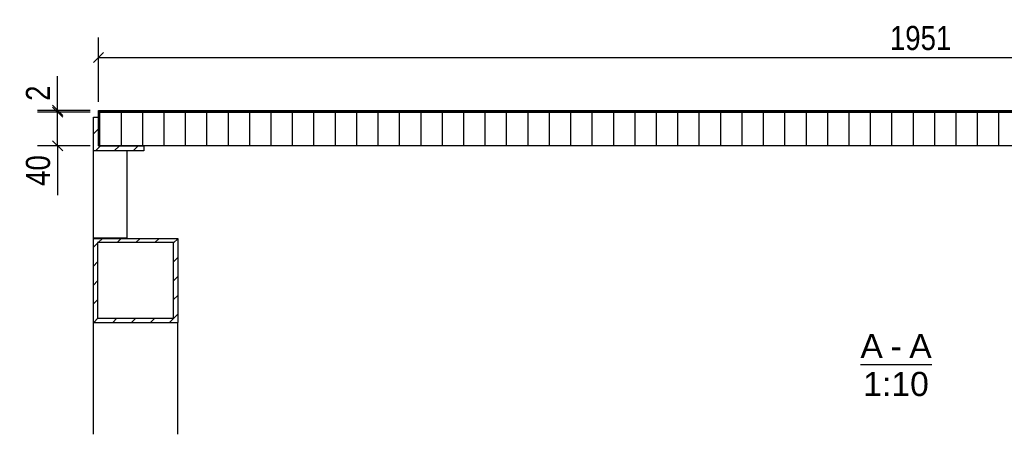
# Model space of a CAD drawing. Header units: millimetres. Extents: x 30 to 60678, y -866 to 36935.
# Tile 2 of 26: x 30 to 1198, y 30 to 523. Entities that reach past the tile are written whole.
import ezdxf

# ---------------------------------------------------------------- set-up
doc = ezdxf.new("R2010")
doc.units = ezdxf.units.MM
doc.styles.add('Arial', font='ARIAL.TTF', dxfattribs={"height": 0.2})
doc.styles.add('Arial Narrow', font='ARIALN.TTF', dxfattribs={"height": 0.2})

# ---------------------------------------------------------------- blocks, each defined once
blk = doc.blocks.new('Unknown-12 - 23353')
at = {"color": 5}
blk.add_line((1027.5, 113), (1112.2, 113), dxfattribs=at)
at = {"color": 5, "style": 'Arial'}
for s, height, p in [('A', 28.7, (1027.5, 120.5)), ('A', 28.7, (1085.5, 120.5)), ('-', 28.7, (1063.2, 120.5)), ('1:10', 28.65, (1030.9, 75.5))]:
    blk.add_text(s, height=height, dxfattribs=at).set_placement(p)
blk = doc.blocks.new('Part-23576 - 23353')
at = {"color": 7}
for p, q in [((117.5, 30), (117.5, 162.8)), ((217.5, 30), (217.5, 162.8))]:
    blk.add_line(p, q, dxfattribs=at)
blk = doc.blocks.new('Part-23589 - 23353')
at = {"color": 7}
for p, q in [((117.5, 366.8), (117.3, 366.8)), ((117.3, 366.8), (117.3, 263.2)), ((157.3, 366.8), (157.3, 263.2)), ((157.3, 263.2), (117.3, 263.2))]:
    blk.add_line(p, q, dxfattribs=at)
blk = doc.blocks.new('Part-23592 - 23353')
h = blk.add_hatch()
h.set_pattern_fill('', color=6, scale=10, angle=45, style=0, pattern_type=0)
h.set_pattern_definition([(90, (7694.398, -1911.282), (-25.4, 2e-15), [])])
h.paths.add_polyline_path([(2074.5, 412.8), (123.5, 412.8), (123.5, 372.8), (2074.5, 372.8)])
at = {"color": 7}
for p, q in [((123.5, 412.8), (123.5, 412.8)), ((2074.5, 412.8), (2074.5, 412.8)), ((123.5, 372.8), (123.5, 372.8)), ((2074.5, 372.8), (2074.5, 372.8))]:
    blk.add_line(p, q, dxfattribs=at)
for p, q in [((123.5, 412.8), (2074.5, 412.8)), ((123.5, 372.8), (123.5, 412.8)), ((2074.5, 412.8), (2074.5, 372.8)), ((2074.5, 372.8), (123.5, 372.8))]:
    blk.add_line(p, q)
blk = doc.blocks.new('Part-23596 - 23353')
blk.add_hatch(color=6).paths.add_polyline_path([(2074.5, 414.8), (123.5, 414.8), (123.5, 412.8), (2074.5, 412.8)])
at = {"color": 7}
for p, q in [((123.5, 414.8), (123.5, 414.8)), ((123.5, 412.8), (123.5, 412.8)), ((2074.5, 414.8), (2074.5, 414.8)), ((2074.5, 412.8), (2074.5, 412.8))]:
    blk.add_line(p, q, dxfattribs=at)
for p, q in [((123.5, 414.8), (2074.5, 414.8)), ((123.5, 412.8), (123.5, 414.8)), ((2074.5, 412.8), (123.5, 412.8)), ((2074.5, 414.8), (2074.5, 412.8))]:
    blk.add_line(p, q)
blk = doc.blocks.new('StraightDimension-25003 - 23353')
at = {"color": 174}
for p, q in [((123.5, 424.8), (123.5, 501.5)), ((2074.5, 424.8), (2074.5, 501.5)), ((129.5, 483.5), (117.5, 471.5)), ((2068.5, 471.5), (2080.5, 483.5)), ((123.5, 477.5), (2074.5, 477.5))]:
    blk.add_line(p, q, dxfattribs=at)
at = {"color": 30, "style": 'Arial Narrow'}
blk.add_text('1951', height=28.63, dxfattribs=at).set_placement((1062.5, 486.5))
blk = doc.blocks.new('StraightDimension-25041 - 23353')
at = {"color": 174}
for p, q in [((75, 414.8), (75, 455.6)), ((75, 414.8), (75, 455.6)), ((69, 420.8), (81, 408.8)), ((113.5, 414.8), (51, 414.8)), ((113.5, 412.8), (51, 412.8)), ((81, 406.8), (69, 418.8)), ((75, 412.8), (75, 414.8))]:
    blk.add_line(p, q, dxfattribs=at)
at = {"color": 30, "style": 'Arial Narrow'}
blk.add_text('2', height=28.6, rotation=90.0002, dxfattribs=at).set_placement((66, 426.1))
blk = doc.blocks.new('StraightDimension-25042 - 23353')
at = {"color": 174}
for p, q in [((113.5, 412.8), (51, 412.8)), ((81, 406.8), (69, 418.8)), ((75, 372.8), (75, 412.8)), ((69, 378.8), (81, 366.8)), ((113.5, 372.8), (51, 372.8)), ((75, 372.8), (75, 313.9)), ((75, 372.8), (75, 313.9))]:
    blk.add_line(p, q, dxfattribs=at)
at = {"color": 30, "style": 'Arial Narrow'}
blk.add_text('40', height=28.63, rotation=90.0002, dxfattribs=at).set_placement((66, 325.1))

msp = doc.modelspace()

# ---------------------------------------------------------------- hatches: boundary and pattern name
h = msp.add_hatch()
h.set_pattern_fill('ANSI31', color=6, scale=5, style=0)
h.paths.add_polyline_path([(177.5, 372.8), (123.5, 372.8), (123.5, 406.8), (117.5, 406.8), (117.5, 366.8), (177.5, 366.8)])
h = msp.add_hatch()
h.set_pattern_fill('ANSI31', color=6, scale=5, style=0)
h.paths.add_polyline_path([(217.5, 262.8), (117.5, 262.8), (117.5, 162.8), (217.5, 162.8)])
h.paths.add_polyline_path([(122.5, 167.8), (122.5, 257.8), (212.5, 257.8), (212.5, 167.8)])

# ---------------------------------------------------------------- linework, layer by layer
for p, q in [((117.5, 366.8), (117.5, 406.8)), ((117.5, 406.8), (123.5, 406.8)), ((123.5, 406.8), (123.5, 372.8)), ((177.5, 366.8), (117.5, 366.8)), ((123.5, 372.8), (177.5, 372.8)), ((177.5, 372.8), (177.5, 366.8)), ((117.5, 262.8), (217.5, 262.8)), ((117.5, 162.8), (117.5, 262.8)), ((212.5, 257.8), (122.5, 257.8)), ((122.5, 257.8), (122.5, 167.8)), ((212.5, 167.8), (212.5, 257.8)), ((217.5, 262.8), (217.5, 162.8)), ((122.5, 167.8), (212.5, 167.8)), ((117.5, 162.8), (217.5, 162.8))]:
    msp.add_line(p, q)
at = {"color": 7}
for p, q in [((117.5, 262.8), (117.5, 262.8)), ((122.5, 257.8), (122.5, 257.8)), ((212.5, 257.8), (212.5, 257.8)), ((217.5, 262.8), (217.5, 262.8)), ((122.5, 167.8), (122.5, 167.8)), ((212.5, 167.8), (212.5, 167.8)), ((117.5, 162.8), (117.5, 162.8)), ((217.5, 162.8), (217.5, 162.8))]:
    msp.add_line(p, q, dxfattribs=at)

# ---------------------------------------------------------------- block references
for name in ['StraightDimension-25003 - 23353', 'StraightDimension-25041 - 23353', 'StraightDimension-25042 - 23353', 'Part-23596 - 23353', 'Part-23592 - 23353', 'Part-23589 - 23353', 'Part-23576 - 23353', 'Unknown-12 - 23353']:
    msp.add_blockref(name, (0, 0))

doc.saveas('drawing.dxf')
